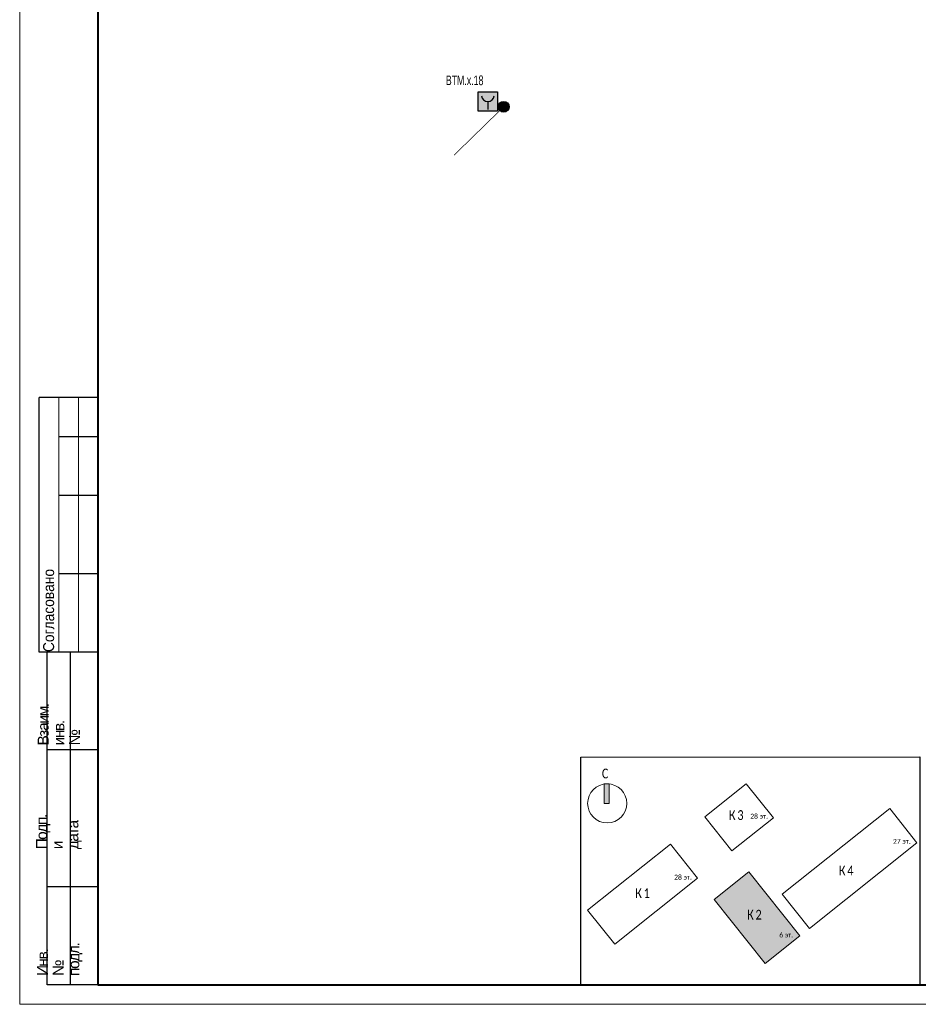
# Model space of a CAD drawing. Header units: millimetres. Extents: x 105028 to 874735, y -568483 to 191941.
# Tile 1 of 135: x 202735 to 225699, y 78334 to 103491. Entities that reach past the tile are written whole.
import ezdxf

# ---------------------------------------------------------------- set-up
doc = ezdxf.new("R2010")
doc.units = ezdxf.units.MM
doc.linetypes.add('CONTINOUS', pattern=[0])
doc.layers.get('Defpoints').update_dxf_attribs({"color": 252})
doc.layers.add('0_S_Grey_01', color=9, linetype='Continuous', lineweight=5, true_color=0x808080)
doc.layers.add('format-line3', color=7, linetype='Continuous', lineweight=13)
doc.layers.add('Типовые аннотации', color=252, linetype='Continuous', lineweight=5)
doc.layers.add('формат', color=250, linetype='Continuous')
doc.styles.add('1111', font='ARIALN.TTF')
doc.styles.add('Arial', font='arial.ttf', dxfattribs={"width": 0.9, "height": 699.9999999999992})
doc.styles.add('Calibri Light_10', font='calibril.ttf', dxfattribs={"height": 1})
doc.styles.add('Calibri Light_9', font='isocpeur.ttf', dxfattribs={"width": 0.8, "height": 2})

# ---------------------------------------------------------------- blocks, each defined once
blk = doc.blocks.new('*U56')
for p, q in [((-400, 155), (-415, 155)), ((-415, 89.99999999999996), (-415, 155)), ((-400, 145), (-410, 145)), ((-400, 130), (-410, 130)), ((-400, 110), (-410, 110)), ((-413, 89.99999999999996), (-415, 89.99999999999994)), ((-413, 4.999999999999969), (-413, 89.99999999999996)), ((-400, 89.99999999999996), (-413, 89.99999999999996)), ((-407, 4.999999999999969), (-407, 89.99999999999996)), ((-400, 64.99999999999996), (-413, 64.99999999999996)), ((-400, 29.99999999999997), (-413, 29.99999999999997)), ((-400, 4.999999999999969), (-413, 4.999999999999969))]:
    blk.add_line(p, q)
at = {"color": 0, "lineweight": 0}
blk.add_lwpolyline([(-420, -1.69149813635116e-14), (6.661338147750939e-14, 6.661338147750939e-14), (-1.377945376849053e-14, 594.0000000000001), (-420.0000000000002, 594.0000000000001)], close=True, dxfattribs=at)
at = {"lineweight": 40}
blk.add_lwpolyline([(-400, 4.999999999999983), (-4.999999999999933, 5.000000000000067), (-5.000000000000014, 589.0000000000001), (-400.0000000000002, 589.0000000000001)], close=True, dxfattribs=at)
at = {"layer": 'format-line3', "linetype": 'ByBlock'}
for p, q in [((-410, 89.99999999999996), (-410, 155)), ((-405, 89.99999999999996), (-405, 155))]:
    blk.add_line(p, q, dxfattribs=at)
at = {"char_height": 2.8, "width": 0.2, "attachment_point": 4, "rotation": 90, "line_spacing_factor": 0.8571428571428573, "style": 'Arial'}
for s, insert in [('{\\W0.45993; }Согласовано', (-412.5827570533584, 89.99999999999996)), ('{\\W0.62543;\\T0.75; \\W1;Взаим. инв. №}', (-410, 66.13970657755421)), ('{\\W0.5838;\\T0.8; \\W1;Подп. и дата}', (-410, 39.6259885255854)), ('{\\W0.5838;\\T0.8; \\W1;Инв. № подл.}', (-409.7725095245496, 7.248463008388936))]:
    blk.add_mtext(s, dxfattribs=dict(at, insert=insert))
at = {"style": 'Arial', "width": 0.9, "flags": 8}
blk.add_attdef('FORMAT', (-36.87188609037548, 1.257088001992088), '', height=2.8, dxfattribs=at)
blk = doc.blocks.new('*U64')
h = blk.add_hatch(color=256)
edge = h.paths.add_edge_path()
edge.add_arc((0, 0), 38.6797816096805, 0, 360)
blk.add_lwpolyline([(0, 0, 0, 50, 0), (-141.3688758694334, -141.3688758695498, 5, 5, 0), (-347.6019590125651, -347.6019590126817, 5, 5, 0)], format="xyseb")
blk.add_circle((0, 0), 38.6797816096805)
blk = doc.blocks.new('0_AS_SLK8_BUG_2000 - 0_AS_SLK8_BUG_2000-4324643-Надземная часть_ Корпус 2_ План 1 этажа на отм_ -1_000_-1_500')
at = {"layer": 'Типовые аннотации'}
blk.add_hatch(color=256, dxfattribs=at).paths.add_polyline_path([(-64.89341031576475, 34.73339586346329), (-65.89341031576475, 34.73339586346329), (-65.89341031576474, 38.73339586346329), (-64.89341031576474, 38.73339586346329)])
at = {"layer": 'Типовые аннотации', "true_color": 0xc0c0c0}
blk.add_hatch(color=9, dxfattribs=at).paths.add_polyline_path([(-36.33025549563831, 20.72135777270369), (-25.9127260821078, 7.636989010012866), (-32.9927582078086, 2.000000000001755), (-43.4102876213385, 15.08436876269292)])
at = {"layer": '0_S_Grey_01'}
for p, q in [((-36.8660808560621, 38.73339586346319), (-45.35429616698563, 31.97523776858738)), ((-31.32252260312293, 31.77071233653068), (-36.8660808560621, 38.73339586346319)), ((-7.517170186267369, 33.65954697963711), (-29.50047435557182, 16.15685182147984)), ((-1.973611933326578, 26.69686345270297), (-7.517170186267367, 33.65954697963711)), ((-45.35429616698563, 31.97523776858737), (-39.81073791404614, 25.012554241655)), ((-39.81073791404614, 25.012554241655), (-31.32252260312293, 31.77071233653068)), ((-52.35609507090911, 26.40053658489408), (-69.29341031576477, 12.91536332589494)), ((-46.8125368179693, 19.4378530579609), (-52.35609507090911, 26.40053658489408)), ((-23.95691610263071, 9.194168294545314), (-1.973611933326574, 26.69686345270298)), ((-36.33025549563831, 20.72135777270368), (-43.4102876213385, 15.08436876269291)), ((-25.91272608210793, 7.636989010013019), (-36.33025549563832, 20.72135777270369)), ((-63.7498520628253, 5.952679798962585), (-46.8125368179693, 19.4378530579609)), ((-29.50047435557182, 16.15685182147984), (-23.95691610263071, 9.194168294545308)), ((-43.4102876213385, 15.08436876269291), (-32.99275820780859, 2.000000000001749)), ((-69.29341031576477, 12.91536332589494), (-63.7498520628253, 5.952679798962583)), ((-32.9927582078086, 2.000000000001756), (-25.91272608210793, 7.63698901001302))]:
    blk.add_line(p, q, dxfattribs=at)
at = {"layer": 'Типовые аннотации'}
for p, q in [((-64.89341031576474, 38.73339586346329), (-65.89341031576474, 38.73339586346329)), ((-65.89341031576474, 38.73339586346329), (-65.89341031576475, 34.73339586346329)), ((-64.89341031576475, 34.73339586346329), (-64.89341031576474, 38.73339586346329)), ((-65.89341031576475, 34.73339586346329), (-64.89341031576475, 34.73339586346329)), ((-36.3302554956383, 20.72135777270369), (-43.4102876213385, 15.08436876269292)), ((-25.9127260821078, 7.636989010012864), (-36.33025549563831, 20.72135777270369)), ((-43.4102876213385, 15.08436876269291), (-32.9927582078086, 2.000000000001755)), ((-32.9927582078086, 2.000000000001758), (-25.9127260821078, 7.636989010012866))]:
    blk.add_line(p, q, dxfattribs=at)
blk.add_circle((-65.29341031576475, 34.73339586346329), 3.999999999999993, dxfattribs=at)
at = {"layer": 'Типовые аннотации', "attachment_point": 1}
for s, insert, char_height, width, style in [('\\fCalibri Light|b0|i0|c204|p34|;C', (-66.37824129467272, 41.84007573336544), 2, 2.0843875, 'Calibri Light_9'), ('\\fCalibri Light|b0|i0|c204|p34|;К', (-36.69054182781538, 12.9809562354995), 2, 2.0843875, 'Calibri Light_9'), ('\\fCalibri Light|b0|i0|c204|p34|;2', (-34.97075016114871, 12.9809562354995), 2, 1.92405, 'Calibri Light_9'), ('6 ', (-30.11289359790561, 8.335616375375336), 1, 1.36286875, 'Calibri Light_10'), ('эт', (-28.98841443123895, 8.335616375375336), 1, 1.603375, 'Calibri Light_10'), ('\\fCalibri Light|b0|i0|c204|p34|;.', (-27.66549776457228, 8.335616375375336), 1, 0.4810125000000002, 'Calibri Light_10')]:
    blk.add_mtext(s, dxfattribs=dict(at, insert=insert, char_height=char_height, width=width, style=style))
at = {"layer": 'Типовые аннотации', "color": 8, "true_color": 0x808080, "attachment_point": 1}
for s, insert, char_height, width, style in [('\\fCalibri Light|b0|i0|c204|p34|;К', (-40.39984909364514, 33.33828071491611), 2, 2.0843875, 'Calibri Light_9'), ('\\fCalibri Light|b0|i0|c204|p34|;3', (-38.68005742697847, 33.33828071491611), 2, 1.92405, 'Calibri Light_9'), ('28 ', (-36.04619677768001, 32.60764187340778), 1, 2.32489375, 'Calibri Light_10'), ('эт', (-34.12796761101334, 32.60764187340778), 1, 1.603375, 'Calibri Light_10'), ('\\fCalibri Light|b0|i0|c204|p34|;.', (-32.80505094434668, 32.60764187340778), 1, 0.4810124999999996, 'Calibri Light_10'), ('27 ', (-6.864468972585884, 27.4772806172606), 1, 2.32489375, 'Calibri Light_10'), ('эт', (-4.946239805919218, 27.4772806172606), 1, 1.603375, 'Calibri Light_10'), ('\\fCalibri Light|b0|i0|c204|p34|;.', (-3.623323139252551, 27.4772806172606), 1, 0.4810124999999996, 'Calibri Light_10'), ('28 ', (-51.60674181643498, 20.15287817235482), 1, 2.32489375, 'Calibri Light_10'), ('\\fCalibri Light|b0|i0|c204|p34|;К', (-17.92569001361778, 22.00657472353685), 2, 2.0843875, 'Calibri Light_9'), ('\\fCalibri Light|b0|i0|c204|p34|;4', (-16.20589834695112, 22.00657472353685), 2, 1.92405, 'Calibri Light_9'), ('эт', (-49.68851264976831, 20.15287817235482), 1, 1.603375, 'Calibri Light_10'), ('\\fCalibri Light|b0|i0|c204|p34|;.', (-48.36559598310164, 20.15287817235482), 1, 0.4810124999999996, 'Calibri Light_10'), ('\\fCalibri Light|b0|i0|c204|p34|;К', (-59.55569245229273, 17.38921328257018), 2, 2.0843875, 'Calibri Light_9'), ('\\fCalibri Light|b0|i0|c204|p34|;1', (-57.83590078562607, 17.38921328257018), 2, 1.92405, 'Calibri Light_9'), ('\\fCalibri Light|b0|i0|c204|p34|;К', (-36.69054182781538, 12.9809562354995), 2, 2.0843875, 'Calibri Light_9'), ('\\fCalibri Light|b0|i0|c204|p34|;2', (-34.97075016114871, 12.9809562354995), 2, 1.92405, 'Calibri Light_9'), ('6 ', (-30.11289359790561, 8.335616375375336), 1, 1.36286875, 'Calibri Light_10'), ('эт', (-28.98841443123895, 8.335616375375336), 1, 1.603375, 'Calibri Light_10'), ('\\fCalibri Light|b0|i0|c204|p34|;.', (-27.66549776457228, 8.335616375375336), 1, 0.4810125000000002, 'Calibri Light_10')]:
    blk.add_mtext(s, dxfattribs=dict(at, insert=insert, char_height=char_height, width=width, style=style))
blk = doc.blocks.new('*U63')
at = {"linetype": 'Continuous', "lineweight": -2, "true_color": 0xffffff}
h = blk.add_hatch(color=7, dxfattribs=at)
h.dxf.hatch_style = 1
h.paths.add_polyline_path([(0, 499.6000799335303), (5.684341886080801e-14, 0), (499.6000799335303, 5.684341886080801e-14), (499.6000799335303, 499.6000799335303)])
at = {"color": 1, "linetype": 'Continuous', "lineweight": -2}
blk.add_line((249.8000399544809, 249.8000399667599), (249.8459143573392, 43.00118663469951), dxfattribs=at)
blk.add_lwpolyline([(0, 499.6000799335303), (499.6000799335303, 499.6000799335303), (499.6000799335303, 0), (0, 0)], close=True, dxfattribs=at)
blk.add_arc((249.7492525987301, 417.0944045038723), 167.2943722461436, 186.4495231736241, 353.5852646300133, dxfattribs=at)
at = {"color": 0, "linetype": 'Continuous', "lineweight": -2, "style": '1111'}
for tag, p in [('INDEX', (-63.2562855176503, -234.689656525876)), ('NUM_DEVICE', (-64.06548731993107, -629.5092686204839))]:
    blk.add_attdef(tag, p, '', height=125, dxfattribs=at)
at = {"color": 0, "linetype": 'Continuous', "lineweight": -2, "style": '1111', "flags": 1}
for tag, p in [('NAME_DEVICE', (-64.06548731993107, -421.1759352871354)), ('NUM_POM', (-81.61082139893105, -846.9545255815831))]:
    blk.add_attdef(tag, p, '', height=125, dxfattribs=at)

msp = doc.modelspace()

# ---------------------------------------------------------------- linework, layer by layer
at = {"layer": 'Defpoints', "color": 3, "lineweight": 30}
msp.add_lwpolyline([(217071.7403798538, 84644.92081882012), (225734.7403798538, 84655.92081882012), (225734.7403798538, 78833.92081882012), (217071.7403798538, 78822.92081882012)], close=True, dxfattribs=at)

# ---------------------------------------------------------------- block references
at = {"color": 7, "linetype": 'CONTINOUS', "lineweight": 30, "ltscale": 100}
ref = msp.add_blockref('*U63', (214453.681223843, 101156.579621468), dxfattribs=dict(at, xscale=0.9799999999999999, yscale=0.9799999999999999, zscale=0.9799999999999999))
ref.add_attrib('NUM_DEVICE', 'BTM.x.18', (213624.4328067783, 101819.5034373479), dxfattribs={"color": 0, "linetype": 'Continuous', "lineweight": -2, "ltscale": 100, "height": 245, "style": '1111', "width": 0.8})
at = {"xscale": 3.600000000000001, "yscale": 3.600000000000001, "zscale": 3.600000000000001, "rotation": 359.2880171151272}
msp.add_blockref('*U64', (215102.5428152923, 101265.4868148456), dxfattribs=at)
at = {"layer": 'Типовые аннотации', "xscale": 125, "yscale": 125, "zscale": 125}
msp.add_blockref('0_AS_SLK8_BUG_2000 - 0_AS_SLK8_BUG_2000-4324643-Надземная часть_ Корпус 2_ План 1 этажа на отм_ -1_000_-1_500', (225909.8441450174, 79125.78522030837), dxfattribs=at)
at = {"layer": 'формат', "xscale": 100, "yscale": 100, "zscale": 100}
msp.add_blockref('*U56', (244734.7403798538, 78333.92081882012), dxfattribs=at)

doc.saveas('drawing.dxf')
